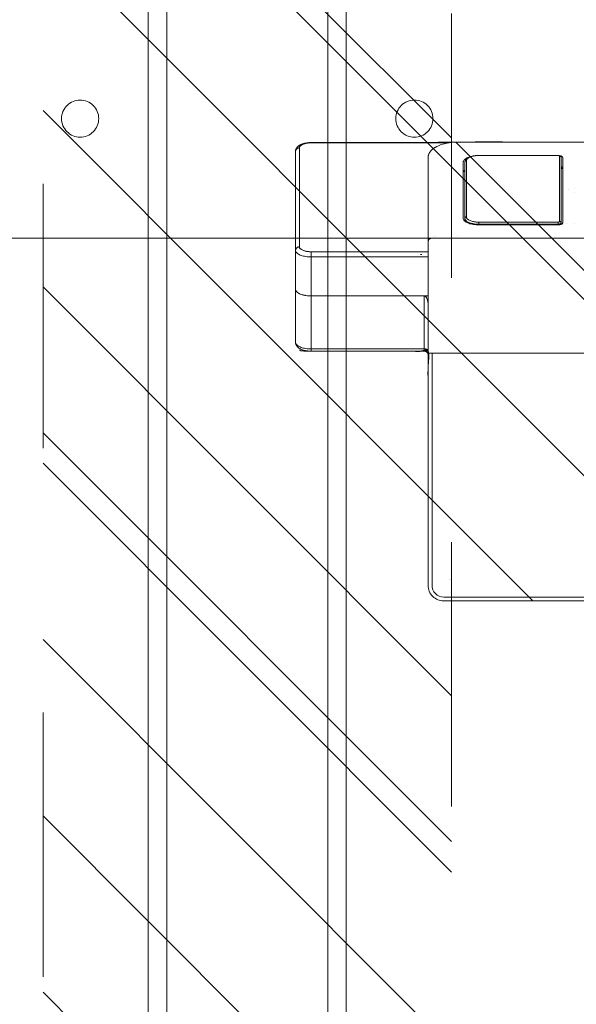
# Model space of a CAD drawing. Header units: inches. Extents: x -416 to -272, y -73 to 47.
# Tile 172 of 206: x -338.58 to -335.77, y 12.64 to 17.61. Entities that reach past the tile are written whole.
import ezdxf

# ---------------------------------------------------------------- set-up
doc = ezdxf.new("R2010")
doc.units = ezdxf.units.IN
doc.header["$LTSCALE"] = 32
doc.header["$MEASUREMENT"] = 0
doc.linetypes.add('Dash Style-1', pattern=[0.083328, 0.041656, -0.041672])
for name, color, linetype, lineweight in [('DashLine', 7, 'Continuous', 13), ('DashLineFill', 7, 'Dash Style-1', 13), ('Drawing', 7, 'Continuous', 18), ('None', 7, 'Continuous', 18), ('SolidLine', 7, 'Continuous', 15)]:
    doc.layers.add(name, color=color, linetype=linetype, lineweight=lineweight)
pattern_1 = [(45, (0, 0), (-1.61302, 1.93572), []), (45, (-1.0608, 1.0608), (-0.472346, 0.416761), [])]

# ---------------------------------------------------------------- blocks, each defined once
blk = doc.blocks.new('Group-10')
at = {"layer": 'DashLineFill', "linetype": 'Continuous', "lineweight": 13}
h = blk.add_hatch(dxfattribs=at)
h.set_pattern_fill('Steel', color=253, style=0, pattern_type=2)
h.set_pattern_definition(pattern_1)
h.paths.add_polyline_path([(2.9961, -7.5), (2.9961, -5.4378), (44.9961, -5.4378), (44.9961, -7.5)])
at = {"layer": 'DashLine', "flags": 128}
for points in [[(2.9961, -6.0626), (2.9961, -5.9689), (44.9961, -5.9689), (44.9961, -6.0626)], [(2.9961, -6.9689), (2.9961, -6.8752), (44.9961, -6.8752), (44.9961, -6.9689)]]:
    blk.add_lwpolyline(points, close=True, dxfattribs=at)
at = {"layer": 'DashLineFill', "flags": 128}
blk.add_lwpolyline([(2.9961, -7.5), (2.9961, -5.4378), (44.9961, -5.4378), (44.9961, -7.5)], close=True, dxfattribs=at)
at = {"layer": 'SolidLine', "flags": 128}
for points in [[(18.5008, -5.6252, -0.414214), (18.5945, -5.5315, -0.414214), (18.6882, -5.6252, -0.414214), (18.5945, -5.7189, -0.414214)], [(18.5008, -7.3126, -0.414214), (18.5945, -7.2189, -0.414214), (18.6882, -7.3126, -0.414214), (18.5945, -7.4063, -0.414214)]]:
    blk.add_lwpolyline(points, format="xyb", close=True, dxfattribs=at)
blk = doc.blocks.new('Group-13')
at = {"layer": 'None'}
blk.add_blockref('Group-10', (0, 0), dxfattribs=at)
blk = doc.blocks.new('Group-14')
at = {"layer": 'None'}
blk.add_blockref('Group-13', (0, 0), dxfattribs=at)
blk = doc.blocks.new('SL Leg Credenza (2D)-2')
at = {"layer": 'None'}
blk.add_blockref('Group-14', (0, 0), dxfattribs=at)
at = {"layer": 'Drawing', "color": 0, "flags": 1}
for tag in ['Tag', 'Catalog', 'Option1', 'Option2', 'Option3', 'Option4', 'Option5', 'Option6', 'Option7', 'Option8', 'Option9', 'Option10', 'Option11', 'Option12', 'Custom', 'FinishGroup', 'Discount', 'Item2', 'Item3', 'Item6', 'Item8', 'Item9', 'Item10', 'Item12', 'Item13', 'Item16', 'Item18', 'Item19', 'Item20', 'Item21', 'Item22', 'Item23', 'Item24', 'Item25', 'Item1', 'Item4', 'Item5', 'Item7', 'Item11', 'Item14', 'Item15', 'Item17']:
    blk.add_attdef(tag, (-12.8741, 13.4932), '', height=0.00709, dxfattribs=at)
blk = doc.blocks.new('Group-104')
at = {"layer": 'DashLine', "flags": 128}
blk.add_lwpolyline([(1.1142, -2.5591), (70.8937, -2.5591), (70.8937, -30), (1.1142, -30)], close=True, dxfattribs=at)
at = {"layer": 'SolidLine', "flags": 128}
blk.add_lwpolyline([(1.1142, -2.5591), (70.8937, -2.5591), (70.8937, -30), (1.1142, -30)], close=True, dxfattribs=at)
blk = doc.blocks.new('TiMotion_Handset (2D)')
at = {"layer": 'DashLineFill', "linetype": 'Continuous', "lineweight": 13}
h = blk.add_hatch(dxfattribs=at)
h.set_pattern_fill('Steel', color=253, style=0, pattern_type=2)
h.set_pattern_definition(pattern_1)
h.paths.add_polyline_path([(-0.5651, 2.4409), (-0.5637, 2.4432), (-0.5622, 2.4453), (-0.5606, 2.4473), (-0.5588, 2.4491), (-0.557, 2.4509), (-0.555, 2.4525), (-0.5529, 2.454), (-0.5507, 2.4554), (-0.5484, 2.4566), (-0.546, 2.4577), (-0.5436, 2.4586), (-0.5412, 2.4593), (-0.5387, 2.4599), (-0.5362, 2.4603), (-0.5336, 2.4605), (-0.531, 2.4606), (0.4426, 2.4606), (0.4452, 2.4605), (0.4478, 2.4603), (0.4503, 2.4599), (0.4528, 2.4593), (0.4552, 2.4586), (0.4576, 2.4577), (0.46, 2.4566), (0.4623, 2.4554), (0.4645, 2.454), (0.4666, 2.4525), (0.4686, 2.4509), (0.4704, 2.4491), (0.4722, 2.4473), (0.4738, 2.4453), (0.4753, 2.4432), (0.4767, 2.4409), (0.4779, 2.4386), (0.479, 2.4363), (0.4799, 2.4339), (0.4806, 2.4315), (0.4812, 2.429), (0.4816, 2.4264), (0.4819, 2.4239), (0.482, 2.4213), (0.482, 1.7656), (0.4825, 1.764), (0.483, 1.7623), (0.4834, 1.7606), (0.4838, 1.7589), (0.484, 1.7572), (0.4842, 1.7555), (0.4843, 1.7537), (0.4844, 1.752), (0.4844, -1.752), (0.4843, -1.7546), (0.484, -1.7572), (0.4836, -1.7597), (0.483, -1.7622), (0.4823, -1.7646), (0.4814, -1.767), (0.4803, -1.7693), (0.4791, -1.7717), (0.4777, -1.7739), (0.4762, -1.776), (0.4746, -1.778), (0.4728, -1.7798), (0.471, -1.7816), (0.469, -1.7832), (0.4669, -1.7847), (0.4647, -1.7861), (0.4624, -1.7873), (0.46, -1.7884), (0.4576, -1.7893), (0.4552, -1.79), (0.4527, -1.7906), (0.4502, -1.791), (0.4476, -1.7913), (0.445, -1.7913), (-1.7905, -1.7913), (-1.7931, -1.7913), (-1.7957, -1.791), (-1.7982, -1.7906), (-1.8007, -1.79), (-1.8032, -1.7893), (-1.8055, -1.7884), (-1.8079, -1.7873), (-1.8102, -1.7861), (-1.8124, -1.7847), (-1.8145, -1.7832), (-1.8165, -1.7816), (-1.8184, -1.7798), (-1.8201, -1.778), (-1.8217, -1.776), (-1.8232, -1.7739), (-1.8246, -1.7717), (-1.8258, -1.7693), (-1.8269, -1.767), (-1.8278, -1.7646), (-1.8286, -1.7622), (-1.8291, -1.7597), (-1.8296, -1.7572), (-1.8298, -1.7546), (-1.8299, -1.752), (-1.8299, 1.752), (-1.8298, 1.7546), (-1.8296, 1.7572), (-1.8291, 1.7597), (-1.8286, 1.7622), (-1.8278, 1.7646), (-1.8269, 1.767), (-1.8258, 1.7693), (-1.8246, 1.7717), (-1.8232, 1.7739), (-1.8217, 1.776), (-1.8201, 1.778), (-1.8184, 1.7798), (-1.8165, 1.7816), (-1.8145, 1.7832), (-1.8124, 1.7847), (-1.8102, 1.7861), (-1.8079, 1.7873), (-1.8055, 1.7884), (-1.8032, 1.7893), (-1.8007, 1.79), (-1.7982, 1.7906), (-1.7957, 1.791), (-1.7931, 1.7913), (-1.7905, 1.7913), (-0.5703, 1.7913), (-0.5703, 2.4213), (-0.5703, 2.4239), (-0.57, 2.4264), (-0.5696, 2.429), (-0.569, 2.4315), (-0.5683, 2.4339), (-0.5674, 2.4363), (-0.5663, 2.4386)])
at = {"layer": 'DashLineFill'}
blk.add_open_spline([(-0.5651, 2.4409), (-0.5598, 2.4501), (-0.5415, 2.4606), (-0.0442, 2.4606), (0.4531, 2.4606), (0.4714, 2.4501), (0.482, 2.4318), (0.482, 2.0934), (0.482, 1.7656), (0.4844, 1.7591), (0.4844, 0), (0.4844, -1.7625), (0.4738, -1.7808), (0.4555, -1.7913), (-0.6728, -1.7913), (-1.8011, -1.7913), (-1.8193, -1.7808), (-1.8299, -1.7625), (-1.8299, 0), (-1.8299, 1.7625), (-1.8193, 1.7808), (-1.8011, 1.7913), (-1.1804, 1.7913), (-0.5703, 1.7913), (-0.5703, 2.1063), (-0.5703, 2.4318), (-0.5651, 2.4409)], degree=2, knots=[0, 0, 0, 0.001659, 0.003318, 0.079878, 0.081538, 0.083197, 0.084856, 0.136418, 0.136418, 0.137506, 0.404845, 0.406455, 0.408065, 0.409674, 0.580236, 0.581846, 0.583456, 0.585066, 0.852405, 0.854014, 0.855624, 0.857234, 0.950329, 0.950329, 0.99839, 1, 1, 1], dxfattribs=at)
at = {"layer": 'Drawing'}
for p, q in [((0.4373, 2.4606), (-0.0618, 2.4606)), ((0.4552, 2.4409), (-0.044, 2.4409)), ((0.4389, 2.4606), (0.4373, 2.4606)), ((0.4373, 2.4606), (0.4388, 2.4606)), ((0.4388, 2.4606), (0.4403, 2.4604)), ((0.4417, 2.4603), (0.4388, 2.4606)), ((0.4404, 2.4603), (0.4389, 2.4606)), ((0.4403, 2.4604), (0.4417, 2.46)), ((0.4419, 2.46), (0.4404, 2.4603)), ((0.4431, 2.4601), (0.4417, 2.4603)), ((0.4417, 2.46), (0.4431, 2.4596)), ((0.4434, 2.4594), (0.4419, 2.46)), ((0.4446, 2.4597), (0.4431, 2.4601)), ((0.4431, 2.4596), (0.4445, 2.459)), ((0.4449, 2.4588), (0.4434, 2.4594)), ((0.4445, 2.459), (0.4458, 2.4583)), ((0.4474, 2.4588), (0.4446, 2.4597)), ((0.4462, 2.458), (0.4449, 2.4588)), ((0.4462, 2.458), (0.4458, 2.4583)), ((0.4475, 2.4571), (0.4462, 2.458)), ((0.4471, 2.4574), (0.4466, 2.4577)), ((0.4475, 2.4571), (0.4471, 2.4574)), ((0.4488, 2.4584), (0.4474, 2.4588)), ((0.4488, 2.456), (0.4475, 2.4571)), ((0.4483, 2.4565), (0.4479, 2.4568)), ((0.4488, 2.456), (0.4483, 2.4565)), ((0.4501, 2.4578), (0.4488, 2.4584)), ((0.4499, 2.4549), (0.4488, 2.456)), ((0.4494, 2.4554), (0.4491, 2.4557)), ((0.4494, 2.4554), (0.4499, 2.4549)), ((0.451, 2.4536), (0.4499, 2.4549)), ((0.4529, 2.4563), (0.4501, 2.4578)), ((0.4502, 2.4546), (0.4504, 2.4543)), ((0.4504, 2.4543), (0.4514, 2.453)), ((0.4519, 2.4522), (0.451, 2.4536)), ((0.4514, 2.453), (0.4522, 2.4517)), ((0.4528, 2.4508), (0.4519, 2.4522)), ((0.4522, 2.4517), (0.453, 2.4503)), ((0.4535, 2.4493), (0.4528, 2.4508)), ((0.4529, 2.4563), (0.4542, 2.4557)), ((0.453, 2.4503), (0.4537, 2.4489)), ((0.4541, 2.4477), (0.4535, 2.4493)), ((0.4537, 2.4489), (0.4542, 2.4473)), ((0.4545, 2.446), (0.4541, 2.4477)), ((0.4553, 2.4549), (0.4542, 2.4557)), ((0.4542, 2.4473), (0.4546, 2.4458)), ((0.4549, 2.4444), (0.4545, 2.446)), ((0.4546, 2.4458), (0.4549, 2.4442)), ((0.4551, 2.4427), (0.4549, 2.4444)), ((0.4549, 2.4442), (0.4551, 2.4426)), ((0.4552, 2.4409), (0.4551, 2.4427)), ((0.4551, 2.4426), (0.4552, 2.4409)), ((0.4602, 2.4399), (0.4552, 2.4409)), ((0.4552, 2.4409), (0.4573, 2.4407)), ((0.458, 2.4529), (0.4553, 2.4549)), ((0.4573, 2.4407), (0.4595, 2.44)), ((0.4591, 2.452), (0.458, 2.4529)), ((0.4616, 2.4495), (0.4591, 2.452)), ((0.4595, 2.44), (0.4616, 2.4389)), ((0.4648, 2.4366), (0.4602, 2.4399)), ((0.4625, 2.4485), (0.4616, 2.4495)), ((0.4616, 2.4389), (0.4637, 2.4374)), ((0.4649, 2.4456), (0.4625, 2.4485)), ((0.4637, 2.4374), (0.4657, 2.4354)), ((0.469, 2.4312), (0.4648, 2.4366)), ((0.4657, 2.4446), (0.4649, 2.4456)), ((0.468, 2.4412), (0.4657, 2.4446)), ((0.4657, 2.4354), (0.4676, 2.433)), ((0.4676, 2.433), (0.4695, 2.4303)), ((0.4686, 2.4402), (0.468, 2.4412)), ((0.4707, 2.4364), (0.4686, 2.4402)), ((0.4712, 2.4354), (0.4707, 2.4364)), ((0.4731, 2.4313), (0.4712, 2.4354)), ((0.4728, 2.4236), (0.469, 2.4312)), ((0.4695, 2.4303), (0.4712, 2.4271)), ((0.4712, 2.4271), (0.4728, 2.4236)), ((0.476, 2.4145), (0.4728, 2.4236)), ((0.4728, 2.4236), (0.4743, 2.4198)), ((0.4731, 2.4313), (0.4749, 2.4268)), ((0.4743, 2.4198), (0.4756, 2.4158)), ((0.4752, 2.4259), (0.4749, 2.4268)), ((0.4752, 2.4259), (0.4767, 2.4211)), ((0.4756, 2.4158), (0.4768, 2.4114)), ((0.4783, 2.4045), (0.476, 2.4145)), ((0.478, 2.4161), (0.4767, 2.4211)), ((0.4768, 2.4114), (0.4778, 2.4068)), ((0.4778, 2.4068), (0.4786, 2.4021)), ((0.4792, 2.4108), (0.478, 2.4161)), ((0.4797, 2.3936), (0.4783, 2.4045)), ((0.4786, 2.4021), (0.4793, 2.3972)), ((0.4802, 2.4053), (0.4792, 2.4108)), ((0.4793, 2.3972), (0.4797, 2.3921)), ((0.4801, 2.3819), (0.4797, 2.3936)), ((0.4797, 2.3921), (0.48, 2.387)), ((0.48, 2.387), (0.4801, 2.3819)), ((0.4802, 2.4048), (0.4802, 2.4053)), ((0.481, 2.3992), (0.4802, 2.4048)), ((0.4815, 2.3935), (0.481, 2.3992)), ((0.4815, 2.3935), (0.4818, 2.3877)), ((0.482, 2.3819), (0.4818, 2.3877)), ((0.4801, 2.3819), (0.4801, 1.6869)), ((0.482, 2.3819), (0.4801, 2.3819)), ((0.482, 2.3819), (0.482, 1.6741)), ((0.4064, 1.7913), (-0.5808, 1.7913)), ((0.0056, 1.752), (0.0055, 1.752)), ((0.0059, 1.7623), (0.0059, 1.7623)), ((0.0137, 1.6411), (0.0137, 1.6411)), ((0.4003, 1.6733), (0.4003, 1.6733)), ((0.4801, 1.6732), (0.4801, 1.6732)), ((0.482, 1.6716), (0.482, 1.6714)), ((0.0806, 1.5897), (0.0787, 1.5855)), ((0.0827, 1.5935), (0.0806, 1.5897)), ((0.0849, 1.5968), (0.0827, 1.5935)), ((0.0849, 1.5968), (0.0872, 1.5997)), ((0.0998, 1.6063), (0.0854, 1.6063)), ((0.0872, 1.5997), (0.0896, 1.602)), ((0.0896, 1.602), (0.0921, 1.6039)), ((0.0917, 1.587), (0.0937, 1.59)), ((0.0946, 1.6052), (0.0921, 1.6039)), ((0.0968, 1.5938), (0.0923, 1.588)), ((0.0937, 1.59), (0.0957, 1.5925)), ((0.0972, 1.606), (0.0946, 1.6052)), ((0.0957, 1.5925), (0.0979, 1.5946)), ((0.1017, 1.5973), (0.0968, 1.5938)), ((0.0998, 1.6063), (0.0972, 1.606)), ((0.0979, 1.5946), (0.1001, 1.5963)), ((0.0998, 1.6063), (0.1005, 1.6063)), ((0.3827, 1.6063), (0.0998, 1.6063)), ((0.1004, 1.6063), (0.0998, 1.6063)), ((0.1001, 1.5963), (0.1023, 1.5975)), ((0.101, 1.6062), (0.1004, 1.6063)), ((0.1005, 1.6063), (0.1011, 1.6062)), ((0.1016, 1.6061), (0.101, 1.6062)), ((0.1011, 1.6062), (0.1017, 1.606)), ((0.1021, 1.6059), (0.1016, 1.6061)), ((0.1017, 1.606), (0.1023, 1.6058)), ((0.107, 1.5984), (0.1017, 1.5973)), ((0.1027, 1.6056), (0.1021, 1.6059)), ((0.1023, 1.6058), (0.1028, 1.6056)), ((0.1023, 1.5975), (0.1046, 1.5982)), ((0.1032, 1.6054), (0.1027, 1.6056)), ((0.1028, 1.6056), (0.1034, 1.6052)), ((0.1037, 1.605), (0.1032, 1.6054)), ((0.1034, 1.6052), (0.1039, 1.6049)), ((0.1042, 1.6046), (0.1037, 1.605)), ((0.1039, 1.6049), (0.1044, 1.6045)), ((0.1047, 1.6042), (0.1042, 1.6046)), ((0.1044, 1.6045), (0.1049, 1.604)), ((0.1046, 1.5982), (0.107, 1.5984)), ((0.1051, 1.6038), (0.1047, 1.6042)), ((0.1049, 1.604), (0.1053, 1.6035)), ((0.1055, 1.6033), (0.1051, 1.6038)), ((0.1053, 1.6035), (0.1057, 1.6029)), ((0.1058, 1.6027), (0.1055, 1.6033)), ((0.1057, 1.6029), (0.106, 1.6024)), ((0.1061, 1.6022), (0.1058, 1.6027)), ((0.106, 1.6024), (0.1063, 1.6018)), ((0.1064, 1.6016), (0.1061, 1.6022)), ((0.1063, 1.6018), (0.1065, 1.6011)), ((0.1066, 1.601), (0.1064, 1.6016)), ((0.1065, 1.6011), (0.1067, 1.6005)), ((0.1067, 1.6004), (0.1066, 1.601)), ((0.1067, 1.6005), (0.1069, 1.5998)), ((0.1069, 1.5997), (0.1067, 1.6004)), ((0.1069, 1.5998), (0.1069, 1.5991)), ((0.1069, 1.5991), (0.1069, 1.5997)), ((0.1069, 1.5991), (0.107, 1.5984)), ((0.107, 1.5984), (0.1069, 1.5991)), ((0.3898, 1.5984), (0.107, 1.5984)), ((0.3113, 1.6069), (0.3113, 1.6069)), ((0.3113, 1.6069), (0.3113, 1.6069)), ((0.3377, 1.6115), (0.3377, 1.6114)), ((0.3377, 1.6115), (0.3394, 1.6081)), ((0.3384, 1.6101), (0.3402, 1.6063)), ((0.3394, 1.6081), (0.3401, 1.6063)), ((0.3827, 1.6063), (0.3833, 1.6063)), ((0.3833, 1.6063), (0.3827, 1.6063)), ((0.3833, 1.6063), (0.3839, 1.6062)), ((0.3859, 1.606), (0.3833, 1.6063)), ((0.3839, 1.6062), (0.3833, 1.6063)), ((0.3839, 1.6062), (0.3844, 1.6061)), ((0.3845, 1.606), (0.3839, 1.6062)), ((0.3844, 1.6061), (0.385, 1.6059)), ((0.3851, 1.6058), (0.3845, 1.606)), ((0.385, 1.6059), (0.3856, 1.6056)), ((0.3857, 1.6056), (0.3851, 1.6058)), ((0.3856, 1.6056), (0.3861, 1.6054)), ((0.3863, 1.6052), (0.3857, 1.6056)), ((0.3865, 1.6059), (0.3859, 1.606)), ((0.3861, 1.6054), (0.3866, 1.605)), ((0.3868, 1.6049), (0.3863, 1.6052)), ((0.387, 1.6058), (0.3865, 1.6059)), ((0.3866, 1.605), (0.3871, 1.6046)), ((0.3873, 1.6045), (0.3868, 1.6049)), ((0.3896, 1.605), (0.387, 1.6058)), ((0.3871, 1.6046), (0.3875, 1.6042)), ((0.3877, 1.604), (0.3873, 1.6045)), ((0.3875, 1.6042), (0.3879, 1.6038)), ((0.3882, 1.6035), (0.3877, 1.604)), ((0.3879, 1.6038), (0.3883, 1.6033)), ((0.3885, 1.6029), (0.3882, 1.6035)), ((0.3883, 1.6033), (0.3887, 1.6027)), ((0.3889, 1.6024), (0.3885, 1.6029)), ((0.3887, 1.6027), (0.389, 1.6022)), ((0.3892, 1.6018), (0.3889, 1.6024)), ((0.389, 1.6022), (0.3892, 1.6016)), ((0.3894, 1.6011), (0.3892, 1.6018)), ((0.3892, 1.6016), (0.3894, 1.601)), ((0.3896, 1.6005), (0.3894, 1.6011)), ((0.3894, 1.601), (0.3896, 1.6004)), ((0.3902, 1.6048), (0.3896, 1.605)), ((0.3897, 1.5998), (0.3896, 1.6005)), ((0.3896, 1.6004), (0.3897, 1.5997)), ((0.3898, 1.5991), (0.3897, 1.5998)), ((0.3897, 1.5997), (0.3898, 1.5991)), ((0.3898, 1.5991), (0.3898, 1.5984)), ((0.3898, 1.5984), (0.3898, 1.5991)), ((0.3952, 1.5973), (0.3898, 1.5984)), ((0.3898, 1.5984), (0.3921, 1.5982)), ((0.3907, 1.6046), (0.3902, 1.6048)), ((0.3932, 1.6032), (0.3907, 1.6046)), ((0.3921, 1.5982), (0.3944, 1.5975)), ((0.3937, 1.603), (0.3932, 1.6032)), ((0.3942, 1.6026), (0.3937, 1.603)), ((0.3966, 1.6008), (0.3942, 1.6026)), ((0.3944, 1.5975), (0.3967, 1.5963)), ((0.4001, 1.5938), (0.3952, 1.5973)), ((0.3971, 1.6005), (0.3966, 1.6008)), ((0.3967, 1.5963), (0.3989, 1.5946)), ((0.3994, 1.5982), (0.3971, 1.6005)), ((0.3989, 1.5946), (0.4011, 1.5925)), ((0.3993, 1.5944), (0.3993, 1.5944)), ((0.3998, 1.5978), (0.3994, 1.5982)), ((0.4021, 1.595), (0.3998, 1.5978)), ((0.4046, 1.588), (0.4001, 1.5938)), ((0.4011, 1.5925), (0.4031, 1.59)), ((0.4024, 1.5946), (0.4021, 1.595)), ((0.4024, 1.5946), (0.4045, 1.5914)), ((0.4031, 1.59), (0.4051, 1.587)), ((0.4048, 1.591), (0.4045, 1.5914)), ((0.4067, 1.5874), (0.4048, 1.591)), ((0.4801, 1.6303), (0.4801, 1.6303)), ((0.07, 1.5416), (0.0699, 1.5354)), ((0.07, 1.5416), (0.0703, 1.5477)), ((0.0709, 1.5538), (0.0703, 1.5477)), ((0.0709, 1.5538), (0.0717, 1.5597)), ((0.0727, 1.5654), (0.0717, 1.5597)), ((0.0727, 1.5654), (0.0739, 1.5709)), ((0.0739, 1.5709), (0.0753, 1.5761)), ((0.0753, 1.5761), (0.0769, 1.581)), ((0.0787, 1.5855), (0.0769, 1.581)), ((0.0808, 1.5481), (0.0803, 1.5354)), ((0.0803, 1.5354), (0.0804, 1.5409)), ((0.0804, 1.5409), (0.0808, 1.5464)), ((0.0808, 1.5748), (0.0808, 1.5748)), ((0.0823, 1.5597), (0.0808, 1.5481)), ((0.0808, 1.5464), (0.0813, 1.5517)), ((0.0813, 1.5517), (0.082, 1.557)), ((0.0815, 1.563), (0.0814, 1.563)), ((0.0819, 1.563), (0.0819, 1.563)), ((0.082, 1.557), (0.0828, 1.5621)), ((0.0847, 1.5703), (0.0823, 1.5597)), ((0.0828, 1.5621), (0.0839, 1.5669)), ((0.0839, 1.5669), (0.0852, 1.5716)), ((0.0881, 1.58), (0.0847, 1.5703)), ((0.0852, 1.5716), (0.0866, 1.5759)), ((0.0863, 1.5748), (0.0862, 1.5748)), ((0.0866, 1.5759), (0.0881, 1.58)), ((0.0923, 1.588), (0.0881, 1.58)), ((0.0881, 1.58), (0.0899, 1.5837)), ((0.0899, 1.5837), (0.0917, 1.587)), ((0.4086, 1.58), (0.4046, 1.588)), ((0.4051, 1.587), (0.4069, 1.5837)), ((0.4069, 1.587), (0.4067, 1.5874)), ((0.4088, 1.583), (0.4069, 1.587)), ((0.4069, 1.5837), (0.4086, 1.58)), ((0.4121, 1.5702), (0.4086, 1.58)), ((0.4086, 1.58), (0.4102, 1.5759)), ((0.4104, 1.5787), (0.4088, 1.583)), ((0.4102, 1.5759), (0.4116, 1.5716)), ((0.4106, 1.5783), (0.4104, 1.5787)), ((0.4121, 1.5737), (0.4106, 1.5783)), ((0.4116, 1.5716), (0.4129, 1.5669)), ((0.4121, 1.5737), (0.4134, 1.5688)), ((0.4145, 1.5595), (0.4121, 1.5702)), ((0.4129, 1.5669), (0.4139, 1.5621)), ((0.4145, 1.5636), (0.4134, 1.5688)), ((0.4139, 1.5621), (0.4148, 1.557)), ((0.4155, 1.5583), (0.4145, 1.5636)), ((0.416, 1.5479), (0.4145, 1.5595)), ((0.4148, 1.557), (0.4155, 1.5517)), ((0.4155, 1.5581), (0.4155, 1.5583)), ((0.4162, 1.5526), (0.4155, 1.5581)), ((0.4155, 1.5517), (0.416, 1.5464)), ((0.4164, 1.5354), (0.416, 1.5479)), ((0.416, 1.5464), (0.4163, 1.5409)), ((0.4168, 1.5469), (0.4162, 1.5526)), ((0.4163, 1.5409), (0.4164, 1.5354)), ((0.4171, 1.5412), (0.4168, 1.5469)), ((0.4172, 1.5354), (0.4171, 1.5412)), ((0.0699, 1.5354), (0.0666, 1.5354)), ((0.0699, 1.5354), (0.0699, 1.1358)), ((0.0803, 1.5354), (0.0699, 1.5354)), ((0.0803, 1.5354), (0.0803, 1.1358)), ((0.4164, 1.5354), (0.4164, 1.1358)), ((0.4172, 1.5354), (0.4164, 1.5354)), ((0.4172, 1.1358), (0.4172, 1.5354)), ((0.0783, 1.1516), (0.0783, 1.1516)), ((0.0788, 1.1516), (0.0788, 1.1516)), ((0.0793, 1.1516), (0.0792, 1.1516)), ((0.0797, 1.1516), (0.0797, 1.1516)), ((0.08, 1.1516), (0.08, 1.1516)), ((0.0699, 1.1358), (0.0665, 1.1358)), ((0.0765, 1.1201), (0.0691, 1.1201)), ((0.0699, 1.1345), (0.0699, 1.1358)), ((0.0803, 1.1358), (0.0699, 1.1358)), ((0.07, 1.1331), (0.0699, 1.1345)), ((0.0701, 1.1318), (0.07, 1.1331)), ((0.0703, 1.1304), (0.0701, 1.1318)), ((0.0705, 1.1292), (0.0703, 1.1304)), ((0.0708, 1.128), (0.0705, 1.1292)), ((0.0711, 1.1268), (0.0708, 1.128)), ((0.0714, 1.1257), (0.0711, 1.1268)), ((0.0718, 1.1247), (0.0714, 1.1257)), ((0.0723, 1.1238), (0.0718, 1.1247)), ((0.0727, 1.1229), (0.0723, 1.1238)), ((0.0732, 1.1222), (0.0727, 1.1229)), ((0.0737, 1.1216), (0.0732, 1.1222)), ((0.0743, 1.121), (0.0737, 1.1216)), ((0.0748, 1.1206), (0.0743, 1.121)), ((0.0754, 1.1203), (0.0748, 1.1206)), ((0.076, 1.1201), (0.0754, 1.1203)), ((0.0754, 1.0925), (0.0754, 1.0925)), ((0.0765, 1.1201), (0.076, 1.1201)), ((0.0778, 1.1202), (0.0765, 1.1201)), ((0.406, 1.1201), (0.0765, 1.1201)), ((0.0784, 1.1203), (0.0778, 1.1202)), ((0.079, 1.1206), (0.0784, 1.1203)), ((0.0796, 1.1208), (0.079, 1.1206)), ((0.0801, 1.1211), (0.0796, 1.1208)), ((0.0806, 1.1215), (0.0801, 1.1211)), ((0.0803, 1.1358), (0.0804, 1.1341)), ((0.0804, 1.1341), (0.0806, 1.1325)), ((0.0806, 1.1325), (0.0809, 1.1312)), ((0.0811, 1.1219), (0.0806, 1.1215)), ((0.0809, 1.1312), (0.0813, 1.1301)), ((0.0816, 1.1224), (0.0811, 1.1219)), ((0.0813, 1.1301), (0.0817, 1.1293)), ((0.082, 1.1229), (0.0816, 1.1224)), ((0.0817, 1.1293), (0.0823, 1.1286)), ((0.0824, 1.1234), (0.082, 1.1229)), ((0.0823, 1.1286), (0.0829, 1.1282)), ((0.0827, 1.124), (0.0824, 1.1234)), ((0.083, 1.1246), (0.0827, 1.124)), ((0.0829, 1.1282), (0.0837, 1.128)), ((0.0832, 1.1253), (0.083, 1.1246)), ((0.0834, 1.1259), (0.0832, 1.1253)), ((0.0836, 1.1266), (0.0834, 1.1259)), ((0.0837, 1.128), (0.0836, 1.1266)), ((0.4131, 1.128), (0.0837, 1.128)), ((0.3505, 1.1142), (0.3499, 1.1122)), ((0.3501, 1.1124), (0.3508, 1.1154)), ((0.3512, 1.1175), (0.3505, 1.1142)), ((0.3508, 1.1154), (0.3514, 1.1184)), ((0.3517, 1.1201), (0.3512, 1.1175)), ((0.3517, 1.1201), (0.3514, 1.1184)), ((0.406, 1.1201), (0.4072, 1.1202)), ((0.4072, 1.1202), (0.4078, 1.1203)), ((0.4078, 1.1203), (0.4084, 1.1206)), ((0.4084, 1.1206), (0.409, 1.1208)), ((0.409, 1.1208), (0.4095, 1.1211)), ((0.4095, 1.1211), (0.4101, 1.1215)), ((0.4101, 1.1215), (0.4106, 1.1219)), ((0.4106, 1.1219), (0.411, 1.1224)), ((0.411, 1.1224), (0.4114, 1.1229)), ((0.4114, 1.1229), (0.4118, 1.1234)), ((0.4118, 1.1234), (0.4122, 1.124)), ((0.4122, 1.124), (0.4124, 1.1246)), ((0.4124, 1.1246), (0.4127, 1.1253)), ((0.4127, 1.1253), (0.4129, 1.1259)), ((0.4129, 1.1259), (0.413, 1.1266)), ((0.413, 1.1266), (0.4131, 1.128)), ((0.4131, 1.128), (0.4139, 1.1282)), ((0.4139, 1.1282), (0.4145, 1.1286)), ((0.4145, 1.1286), (0.4151, 1.1293)), ((0.4151, 1.1293), (0.4155, 1.1301)), ((0.4155, 1.1301), (0.4159, 1.1312)), ((0.4159, 1.1312), (0.4162, 1.1325)), ((0.4162, 1.1325), (0.4164, 1.1341)), ((0.4164, 1.1341), (0.4164, 1.1358)), ((0.4172, 1.1358), (0.4164, 1.1358)), ((0.0753, 1.0531), (0.0753, 1.0531)), ((0.2317, 1.0531), (0.2316, 1.0531)), ((0.2461, 1.0823), (0.2461, 1.0822)), ((0.2462, 1.0821), (0.2462, 1.082)), ((0.2509, 1.0531), (0.2509, 1.0531))]:
    blk.add_line(p, q, dxfattribs=at)
at = {"layer": 'Drawing', "color": 7, "linetype": 'Continuous'}
for p, q in [((-0.0162, 1.7913), (-0.0178, 1.7913)), ((-0.0162, 1.7913), (-0.0146, 1.791)), ((-0.0146, 1.791), (-0.0131, 1.7906)), ((-0.0117, 1.7901), (-0.0131, 1.7906)), ((-0.0117, 1.7901), (-0.0102, 1.7895)), ((-0.0089, 1.7887), (-0.0102, 1.7895)), ((-0.0076, 1.7878), (-0.0089, 1.7887)), ((-0.0076, 1.7878), (-0.0064, 1.7867)), ((0.4066, 1.7913), (0.4064, 1.7913)), ((0.4071, 1.7913), (0.4066, 1.7913)), ((0.4086, 1.7912), (0.4071, 1.7913)), ((0.4144, 1.7906), (0.4086, 1.7912)), ((0.4159, 1.7903), (0.4144, 1.7906)), ((0.4174, 1.7899), (0.4159, 1.7903)), ((0.4231, 1.7881), (0.4174, 1.7899)), ((0.4245, 1.7876), (0.4231, 1.7881)), ((0.4259, 1.7869), (0.4245, 1.7876)), ((-0.0052, 1.7856), (-0.0064, 1.7867)), ((-0.0042, 1.7843), (-0.0052, 1.7856)), ((-0.0042, 1.7843), (-0.0032, 1.783)), ((-0.0024, 1.7815), (-0.0032, 1.783)), ((-0.0017, 1.78), (-0.0024, 1.7815)), ((-0.0011, 1.7785), (-0.0017, 1.78)), ((-0.0011, 1.7785), (-0.0006, 1.7768)), ((-0.0003, 1.7752), (-0.0006, 1.7768)), ((-0.0001, 1.7735), (-0.0003, 1.7752)), ((-0.0001, 1.7735), (0, 1.7717)), ((0, -1.7717), (0, 1.7717)), ((0.4314, 1.7839), (0.4259, 1.7869)), ((0.4327, 1.7832), (0.4314, 1.7839)), ((0.4339, 1.7823), (0.4327, 1.7832)), ((0.4392, 1.7782), (0.4339, 1.7823)), ((0.4403, 1.7773), (0.4392, 1.7782)), ((0.4454, 1.7722), (0.4403, 1.7773)), ((0.4464, 1.7711), (0.4454, 1.7722)), ((0.4513, 1.765), (0.4464, 1.7711)), ((0.452, 1.764), (0.4513, 1.765)), ((0.4567, 1.757), (0.452, 1.764)), ((0.4573, 1.7559), (0.4567, 1.757)), ((0.4616, 1.748), (0.4573, 1.7559)), ((0.4656, 1.7393), (0.4616, 1.748)), ((0.466, 1.7383), (0.4656, 1.7393)), ((0.4696, 1.7289), (0.466, 1.7383)), ((0.4729, 1.7188), (0.4696, 1.7289)), ((0.4758, 1.708), (0.4729, 1.7188)), ((0.4783, 1.6967), (0.4758, 1.708)), ((0.4785, 1.6961), (0.4783, 1.6967)), ((0.4805, 1.6845), (0.4785, 1.6961)), ((0.4822, 1.6724), (0.4805, 1.6845)), ((0.4834, 1.6601), (0.4822, 1.6724)), ((0.4841, 1.6476), (0.4834, 1.6601)), ((0.4844, 1.635), (0.4841, 1.6476)), ((0.0744, 1.5861), (0.0763, 1.5911)), ((0.0763, 1.5911), (0.0784, 1.5957)), ((0.0784, 1.5957), (0.0807, 1.5999)), ((0.0807, 1.5999), (0.0831, 1.6035)), ((0.0831, 1.6035), (0.0857, 1.6067)), ((0.0857, 1.6067), (0.0883, 1.6093)), ((0.0883, 1.6093), (0.0911, 1.6114)), ((0.0911, 1.6114), (0.0939, 1.6129)), ((0.0939, 1.6129), (0.0967, 1.6138)), ((0.0967, 1.6138), (0.0998, 1.6142)), ((0.3827, 1.6142), (0.0998, 1.6142)), ((0.3292, 1.6142), (0.3294, 1.6142)), ((0.3294, 1.6142), (0.3323, 1.6138)), ((0.3323, 1.6138), (0.3351, 1.6129)), ((0.3351, 1.6129), (0.3379, 1.6114)), ((0.3377, 1.6115), (0.3393, 1.6082)), ((0.3379, 1.6114), (0.3407, 1.6093)), ((0.3393, 1.6082), (0.3401, 1.6063)), ((0.3407, 1.6093), (0.3433, 1.6067)), ((0.3433, 1.6067), (0.3436, 1.6063)), ((0.3827, 1.6142), (0.3858, 1.6138)), ((0.3858, 1.6138), (0.3887, 1.6129)), ((0.3887, 1.6129), (0.3915, 1.6114)), ((0.3915, 1.6114), (0.3942, 1.6093)), ((0.3942, 1.6093), (0.3969, 1.6067)), ((0.3969, 1.6067), (0.3994, 1.6035)), ((0.3994, 1.6035), (0.4018, 1.5999)), ((0.4018, 1.5999), (0.4041, 1.5957)), ((0.4041, 1.5957), (0.4062, 1.5911)), ((0.4062, 1.5911), (0.4082, 1.5861)), ((0.4844, 1.6339), (0.4844, 1.635)), ((0.4844, -1.7189), (0.4844, 1.6339)), ((0.0666, 1.5354), (0.0667, 1.5428)), ((0.0667, 1.5428), (0.0671, 1.5496)), ((0.0671, 1.5496), (0.0677, 1.5562)), ((0.0677, 1.5562), (0.0686, 1.5627)), ((0.0686, 1.5627), (0.0697, 1.569)), ((0.0697, 1.569), (0.0711, 1.575)), ((0.0711, 1.575), (0.0726, 1.5807)), ((0.0726, 1.5807), (0.0744, 1.5861)), ((0.4082, 1.5861), (0.4099, 1.5807)), ((0.4099, 1.5807), (0.4105, 1.5785)), ((0.0666, 1.1358), (0.0666, 1.5354)), ((0.0666, 1.1336), (0.0666, 1.1358)), ((0.0667, 1.1316), (0.0666, 1.1336)), ((0.0669, 1.1296), (0.0667, 1.1316)), ((0.0672, 1.1277), (0.0669, 1.1296)), ((0.0675, 1.1258), (0.0672, 1.1277)), ((0.0679, 1.124), (0.0675, 1.1258)), ((0.0684, 1.1222), (0.0679, 1.124)), ((0.0689, 1.1206), (0.0684, 1.1222)), ((0.0695, 1.1191), (0.0689, 1.1206)), ((0.0701, 1.1177), (0.0695, 1.1191)), ((0.0708, 1.1165), (0.0701, 1.1177)), ((0.0715, 1.1154), (0.0708, 1.1165)), ((0.0723, 1.1145), (0.0715, 1.1154)), ((0.0731, 1.1137), (0.0723, 1.1145)), ((0.0739, 1.113), (0.0731, 1.1137)), ((0.0747, 1.1126), (0.0739, 1.113)), ((0.0756, 1.1123), (0.0747, 1.1126)), ((0.0765, 1.1122), (0.0756, 1.1123)), ((0.406, 1.1122), (0.0765, 1.1122)), ((0.3501, 1.1124), (0.35, 1.1122)), ((0.3534, 1.1123), (0.3525, 1.1122)), ((0.3525, 1.1122), (0.3525, 1.1122)), ((0.3543, 1.1126), (0.3534, 1.1123)), ((0.3551, 1.113), (0.3543, 1.1126)), ((0.3559, 1.1137), (0.3551, 1.113)), ((0.3567, 1.1145), (0.3559, 1.1137)), ((0.3575, 1.1154), (0.3567, 1.1145)), ((0.3575, 1.1154), (0.3567, 1.1145)), ((0.3575, 1.1154), (0.3582, 1.1165)), ((0.3582, 1.1165), (0.3589, 1.1177)), ((0.3595, 1.1191), (0.3589, 1.1177)), ((0.3599, 1.1201), (0.3595, 1.1191)), ((0.4069, 1.1123), (0.406, 1.1122)), ((0.4078, 1.1126), (0.4069, 1.1123)), ((0.4086, 1.113), (0.4078, 1.1126)), ((0.4094, 1.1137), (0.4086, 1.113)), ((0.4094, 1.1137), (0.4102, 1.1145)), ((0.4102, 1.1145), (0.411, 1.1154)), ((0.4117, 1.1165), (0.411, 1.1154)), ((0.4124, 1.1177), (0.4117, 1.1165)), ((0.4124, 1.1177), (0.413, 1.1191)), ((0.413, 1.1191), (0.4136, 1.1206)), ((0.4141, 1.1222), (0.4136, 1.1206)), ((0.4146, 1.124), (0.4141, 1.1222)), ((0.4146, 1.124), (0.415, 1.1258)), ((0.4153, 1.1277), (0.415, 1.1258)), ((0.4156, 1.1296), (0.4153, 1.1277)), ((0.4157, 1.1307), (0.4156, 1.1296))]:
    blk.add_line(p, q, dxfattribs=at)
at = {"layer": 'SolidLine', "color": 253}
for p, q in [((-0.5613, 2.4316), (-0.5594, 2.4358)), ((-0.5594, 2.4358), (-0.5574, 2.4395)), ((-0.5574, 2.4395), (-0.5567, 2.4406)), ((-0.5567, 2.4406), (-0.5545, 2.444)), ((-0.5545, 2.444), (-0.5537, 2.4451)), ((-0.5537, 2.4451), (-0.5513, 2.448)), ((-0.5513, 2.448), (-0.5504, 2.4491)), ((-0.5492, 2.4376), (-0.5512, 2.4325)), ((-0.5504, 2.4491), (-0.5479, 2.4516)), ((-0.5492, 2.4376), (-0.5471, 2.4422)), ((-0.5479, 2.4516), (-0.5468, 2.4525)), ((-0.5471, 2.4422), (-0.5448, 2.4464)), ((-0.5442, 2.4545), (-0.5468, 2.4525)), ((-0.5448, 2.4464), (-0.5423, 2.4501)), ((-0.5442, 2.4545), (-0.5429, 2.4554)), ((-0.5429, 2.4554), (-0.5417, 2.4562)), ((-0.5423, 2.4501), (-0.5398, 2.4533)), ((-0.5389, 2.4576), (-0.5417, 2.4562)), ((-0.5398, 2.4533), (-0.5371, 2.4559)), ((-0.5389, 2.4576), (-0.5375, 2.4583)), ((-0.5375, 2.4583), (-0.536, 2.4588)), ((-0.5371, 2.4559), (-0.5343, 2.4579)), ((-0.536, 2.4588), (-0.5332, 2.4597)), ((-0.5343, 2.4579), (-0.5315, 2.4594)), ((-0.5332, 2.4597), (-0.5317, 2.46)), ((-0.5317, 2.46), (-0.5302, 2.4603)), ((-0.5315, 2.4594), (-0.5286, 2.4603)), ((-0.5302, 2.4603), (-0.5273, 2.4606)), ((-0.5273, 2.4606), (-0.5288, 2.4603)), ((-0.5286, 2.4603), (-0.5257, 2.4606)), ((-0.5257, 2.4606), (-0.5273, 2.4606)), ((-0.0618, 2.4606), (-0.5257, 2.4606)), ((-0.282, 2.4376), (-0.2839, 2.4325)), ((-0.282, 2.4376), (-0.2798, 2.4422)), ((-0.2798, 2.4422), (-0.2775, 2.4464)), ((-0.2786, 2.4446), (-0.2791, 2.4435)), ((-0.2779, 2.4457), (-0.2786, 2.4446)), ((-0.2751, 2.4501), (-0.2775, 2.4464)), ((-0.2769, 2.4477), (-0.2775, 2.4464)), ((-0.2756, 2.4493), (-0.2769, 2.4477)), ((-0.275, 2.4504), (-0.2766, 2.4477)), ((-0.2725, 2.4533), (-0.2751, 2.4501)), ((-0.2712, 2.4549), (-0.275, 2.4504)), ((-0.2713, 2.4549), (-0.2728, 2.4528)), ((-0.2725, 2.4533), (-0.2698, 2.4559)), ((-0.2698, 2.4559), (-0.2713, 2.4549)), ((-0.2701, 2.4556), (-0.2712, 2.4549)), ((-0.2671, 2.4579), (-0.2698, 2.4559)), ((-0.2671, 2.4579), (-0.2642, 2.4594)), ((-0.2651, 2.4592), (-0.2664, 2.4583)), ((-0.2651, 2.4592), (-0.2661, 2.4585)), ((-0.2644, 2.4593), (-0.2651, 2.4592)), ((-0.2644, 2.4593), (-0.2651, 2.4592)), ((-0.2642, 2.4594), (-0.2613, 2.4603)), ((-0.2584, 2.4606), (-0.2613, 2.4603)), ((-0.0873, 2.4325), (-0.0854, 2.4376)), ((-0.0832, 2.4422), (-0.0854, 2.4376)), ((-0.0809, 2.4464), (-0.0832, 2.4422)), ((-0.0785, 2.4501), (-0.0809, 2.4464)), ((-0.0759, 2.4533), (-0.0785, 2.4501)), ((-0.0732, 2.4559), (-0.0759, 2.4533)), ((-0.0705, 2.4579), (-0.0732, 2.4559)), ((-0.0676, 2.4594), (-0.0705, 2.4579)), ((-0.0647, 2.4603), (-0.0676, 2.4594)), ((-0.0618, 2.4606), (-0.0647, 2.4603)), ((-0.0604, 2.4606), (-0.0618, 2.4606)), ((-0.0618, 2.4606), (-0.0603, 2.4606)), ((-0.0589, 2.4604), (-0.0604, 2.4606)), ((-0.0603, 2.4606), (-0.0587, 2.4603)), ((-0.0575, 2.46), (-0.0589, 2.4604)), ((-0.0587, 2.4603), (-0.0572, 2.46)), ((-0.0583, 2.4303), (-0.0565, 2.433)), ((-0.0535, 2.4366), (-0.0578, 2.4312)), ((-0.056, 2.4596), (-0.0575, 2.46)), ((-0.0561, 2.4596), (-0.0572, 2.46)), ((-0.0565, 2.433), (-0.0545, 2.4354)), ((-0.0557, 2.4594), (-0.0561, 2.4596)), ((-0.0547, 2.459), (-0.056, 2.4596)), ((-0.0547, 2.459), (-0.0557, 2.4594)), ((-0.0534, 2.4583), (-0.0547, 2.459)), ((-0.0543, 2.4588), (-0.0545, 2.4589)), ((-0.0545, 2.4354), (-0.0525, 2.4374)), ((-0.0539, 2.4585), (-0.0543, 2.4588)), ((-0.049, 2.4399), (-0.0535, 2.4366)), ((-0.0521, 2.4574), (-0.0534, 2.4583)), ((-0.0529, 2.458), (-0.0531, 2.4581)), ((-0.0525, 2.4577), (-0.0529, 2.458)), ((-0.0525, 2.4374), (-0.0505, 2.4389)), ((-0.0509, 2.4565), (-0.0521, 2.4574)), ((-0.0516, 2.4571), (-0.0518, 2.4572)), ((-0.0513, 2.4568), (-0.0516, 2.4571)), ((-0.0498, 2.4554), (-0.0509, 2.4565)), ((-0.0504, 2.456), (-0.0506, 2.4562)), ((-0.0505, 2.4389), (-0.0483, 2.44)), ((-0.0504, 2.456), (-0.0501, 2.4557)), ((-0.0487, 2.4543), (-0.0498, 2.4554)), ((-0.0495, 2.4551), (-0.0492, 2.4549)), ((-0.0492, 2.4549), (-0.049, 2.4546)), ((-0.044, 2.4409), (-0.049, 2.4399)), ((-0.0478, 2.453), (-0.0487, 2.4543)), ((-0.0484, 2.4539), (-0.0482, 2.4536)), ((-0.0483, 2.44), (-0.0462, 2.4407)), ((-0.0482, 2.4536), (-0.048, 2.4533)), ((-0.0469, 2.4517), (-0.0478, 2.453)), ((-0.0475, 2.4526), (-0.0472, 2.4522)), ((-0.0472, 2.4522), (-0.0464, 2.4508)), ((-0.0462, 2.4503), (-0.0469, 2.4517)), ((-0.0464, 2.4508), (-0.0457, 2.4493)), ((-0.0455, 2.4489), (-0.0462, 2.4503)), ((-0.0462, 2.4407), (-0.044, 2.4409)), ((-0.0457, 2.4493), (-0.0451, 2.4477)), ((-0.045, 2.4473), (-0.0455, 2.4489)), ((-0.0451, 2.4477), (-0.0446, 2.446)), ((-0.0445, 2.4458), (-0.045, 2.4473)), ((-0.0446, 2.446), (-0.0443, 2.4444)), ((-0.0442, 2.4442), (-0.0445, 2.4458)), ((-0.0443, 2.4444), (-0.0441, 2.4427)), ((-0.0441, 2.4426), (-0.0442, 2.4442)), ((-0.0441, 2.4427), (-0.044, 2.4409)), ((-0.044, 2.4409), (-0.0441, 2.4426)), ((-0.5703, 2.3819), (-0.5702, 2.3878)), ((-0.5702, 2.3878), (-0.5699, 2.3936)), ((-0.5694, 2.3993), (-0.5699, 2.3936)), ((-0.5686, 2.4049), (-0.5694, 2.3993)), ((-0.5686, 2.4049), (-0.5677, 2.4104)), ((-0.5675, 2.411), (-0.5677, 2.4104)), ((-0.5675, 2.411), (-0.5664, 2.4163)), ((-0.565, 2.4214), (-0.5664, 2.4163)), ((-0.565, 2.4214), (-0.5635, 2.4262)), ((-0.5617, 2.4306), (-0.5635, 2.4262)), ((-0.5624, 2.4201), (-0.5625, 2.42)), ((-0.5613, 2.4316), (-0.5617, 2.4306)), ((-0.5589, 2.3888), (-0.559, 2.3819)), ((-0.5585, 2.3956), (-0.5589, 2.3888)), ((-0.5578, 2.4023), (-0.5585, 2.3956)), ((-0.557, 2.4088), (-0.5578, 2.4023)), ((-0.5559, 2.4152), (-0.557, 2.4088)), ((-0.5569, 2.4319), (-0.5569, 2.4318)), ((-0.5545, 2.4213), (-0.5559, 2.4152)), ((-0.553, 2.4271), (-0.5545, 2.4213)), ((-0.5512, 2.4325), (-0.553, 2.4271)), ((-0.2917, 2.3819), (-0.2916, 2.3888)), ((-0.2912, 2.3956), (-0.2916, 2.3888)), ((-0.2906, 2.4023), (-0.2912, 2.3956)), ((-0.2911, 2.3977), (-0.2912, 2.396)), ((-0.2911, 2.3975), (-0.2912, 2.3961)), ((-0.2907, 2.4007), (-0.2911, 2.3977)), ((-0.2908, 2.4), (-0.2911, 2.3975)), ((-0.2906, 2.4023), (-0.2897, 2.4088)), ((-0.2897, 2.4088), (-0.2886, 2.4152)), ((-0.2893, 2.4122), (-0.2897, 2.4088)), ((-0.2893, 2.412), (-0.2896, 2.4094)), ((-0.2884, 2.416), (-0.2893, 2.4122)), ((-0.2887, 2.4144), (-0.2893, 2.412)), ((-0.2886, 2.4152), (-0.2873, 2.4213)), ((-0.2857, 2.4271), (-0.2873, 2.4213)), ((-0.2862, 2.4255), (-0.2869, 2.4225)), ((-0.2862, 2.4254), (-0.2867, 2.4234)), ((-0.2857, 2.4271), (-0.2862, 2.4255)), ((-0.2859, 2.4263), (-0.2862, 2.4254)), ((-0.2839, 2.4325), (-0.2857, 2.4271)), ((-0.095, 2.3888), (-0.0951, 2.3819)), ((-0.0946, 2.3956), (-0.095, 2.3888)), ((-0.094, 2.4023), (-0.0946, 2.3956)), ((-0.0931, 2.4088), (-0.094, 2.4023)), ((-0.0931, 2.4088), (-0.092, 2.4152)), ((-0.092, 2.4152), (-0.0907, 2.4213)), ((-0.0907, 2.4213), (-0.0891, 2.4271)), ((-0.0891, 2.4271), (-0.0873, 2.4325)), ((-0.0845, 2.4016), (-0.0845, 2.4016)), ((-0.0685, 2.3937), (-0.069, 2.3819)), ((-0.069, 2.3819), (-0.0689, 2.387)), ((-0.0689, 2.387), (-0.0686, 2.3921)), ((-0.0687, 2.3898), (-0.0687, 2.3898)), ((-0.0686, 2.3921), (-0.0681, 2.3972)), ((-0.0671, 2.4046), (-0.0685, 2.3937)), ((-0.0681, 2.3972), (-0.0675, 2.4021)), ((-0.0675, 2.4021), (-0.0666, 2.4068)), ((-0.0648, 2.4146), (-0.0671, 2.4046)), ((-0.0666, 2.4068), (-0.0656, 2.4114)), ((-0.0656, 2.4114), (-0.0644, 2.4158)), ((-0.0616, 2.4236), (-0.0648, 2.4146)), ((-0.0644, 2.4158), (-0.0631, 2.4198)), ((-0.0631, 2.4198), (-0.0616, 2.4236)), ((-0.0578, 2.4312), (-0.0616, 2.4236)), ((-0.0616, 2.4236), (-0.06, 2.4271)), ((-0.06, 2.4271), (-0.0583, 2.4303)), ((-0.5703, 2.3819), (-0.5703, 1.811)), ((-0.57, 2.3819), (-0.5703, 2.3819)), ((-0.5685, 2.3819), (-0.57, 2.3819)), ((-0.2917, 2.3819), (-0.5685, 2.3819)), ((-0.559, 1.811), (-0.559, 2.3819)), ((-0.2917, 1.7913), (-0.2917, 2.3819)), ((-0.0951, 2.3819), (-0.2917, 2.3819)), ((-0.0951, 1.7913), (-0.0951, 2.3819)), ((-0.069, 2.3819), (-0.0951, 2.3819)), ((-0.069, 2.3819), (-0.069, 1.7913)), ((-0.5808, 1.7913), (-1.7511, 1.7913)), ((-0.59, 1.7913), (-0.5884, 1.7914)), ((-0.5884, 1.7914), (-0.5868, 1.7916)), ((-0.5868, 1.7916), (-0.5852, 1.7919)), ((-0.5836, 1.7924), (-0.5852, 1.7919)), ((-0.5836, 1.7924), (-0.5821, 1.793)), ((-0.5821, 1.793), (-0.5807, 1.7937)), ((-0.5807, 1.7937), (-0.5793, 1.7945)), ((-0.5793, 1.7945), (-0.5779, 1.7955)), ((-0.5779, 1.7955), (-0.5767, 1.7965)), ((-0.5767, 1.7965), (-0.5755, 1.7977)), ((-0.5755, 1.7977), (-0.5745, 1.7989)), ((-0.5745, 1.7989), (-0.5735, 1.8003)), ((-0.5735, 1.8003), (-0.5727, 1.8017)), ((-0.5727, 1.7984), (-0.5729, 1.7981)), ((-0.5727, 1.8017), (-0.572, 1.8031)), ((-0.5725, 1.7986), (-0.5727, 1.7984)), ((-0.5717, 1.7997), (-0.5723, 1.799)), ((-0.5714, 1.8046), (-0.572, 1.8031)), ((-0.5714, 1.8003), (-0.5717, 1.7997)), ((-0.5714, 1.8046), (-0.5709, 1.8062)), ((-0.5709, 1.8012), (-0.5714, 1.8003)), ((-0.5709, 1.8062), (-0.5706, 1.8078)), ((-0.5709, 1.8012), (-0.5702, 1.8027)), ((-0.5706, 1.8078), (-0.5704, 1.8094)), ((-0.5704, 1.8094), (-0.5703, 1.811)), ((-0.5703, 1.811), (-0.5703, 1.811)), ((-0.57, 1.811), (-0.5703, 1.811)), ((-0.5702, 1.8027), (-0.5696, 1.8043)), ((-0.5697, 1.811), (-0.57, 1.811)), ((-0.5685, 1.811), (-0.5697, 1.811)), ((-0.5696, 1.8043), (-0.5691, 1.8059)), ((-0.5691, 1.8059), (-0.5688, 1.8076)), ((-0.5688, 1.8076), (-0.5686, 1.8093)), ((-0.5686, 1.8093), (-0.5685, 1.811)), ((-0.559, 1.811), (-0.5685, 1.811)), ((-0.5665, 1.7914), (-0.5673, 1.7913)), ((-0.5673, 1.7913), (-0.5666, 1.7914)), ((-0.5666, 1.7914), (-0.5659, 1.7916)), ((-0.5658, 1.7917), (-0.5665, 1.7914)), ((-0.5659, 1.7916), (-0.5653, 1.7919)), ((-0.5651, 1.792), (-0.5658, 1.7917)), ((-0.5653, 1.7919), (-0.5646, 1.7924)), ((-0.5644, 1.7926), (-0.5651, 1.792)), ((-0.5646, 1.7924), (-0.564, 1.793)), ((-0.5638, 1.7932), (-0.5644, 1.7926)), ((-0.564, 1.793), (-0.5633, 1.7937)), ((-0.5631, 1.794), (-0.5638, 1.7932)), ((-0.5633, 1.7937), (-0.5627, 1.7945)), ((-0.5625, 1.7949), (-0.5631, 1.794)), ((-0.5627, 1.7945), (-0.5622, 1.7955)), ((-0.5619, 1.796), (-0.5625, 1.7949)), ((-0.5622, 1.7955), (-0.5617, 1.7965)), ((-0.5614, 1.7971), (-0.5619, 1.796)), ((-0.5617, 1.7965), (-0.5612, 1.7977)), ((-0.5609, 1.7984), (-0.5614, 1.7971)), ((-0.5612, 1.7977), (-0.5607, 1.7989)), ((-0.5605, 1.7997), (-0.5609, 1.7984)), ((-0.5607, 1.7989), (-0.5603, 1.8003)), ((-0.5601, 1.8011), (-0.5605, 1.7997)), ((-0.5603, 1.8003), (-0.56, 1.8017)), ((-0.5598, 1.8026), (-0.5601, 1.8011)), ((-0.56, 1.8017), (-0.5597, 1.8031)), ((-0.5595, 1.8042), (-0.5598, 1.8026)), ((-0.5597, 1.8031), (-0.5594, 1.8046)), ((-0.5593, 1.8058), (-0.5595, 1.8042)), ((-0.5594, 1.8046), (-0.5592, 1.8062)), ((-0.5591, 1.8075), (-0.5593, 1.8058)), ((-0.5592, 1.8062), (-0.5591, 1.8078)), ((-0.5591, 1.8078), (-0.559, 1.8094)), ((-0.559, 1.8092), (-0.5591, 1.8075)), ((-0.2917, 1.811), (-0.559, 1.811)), ((-0.559, 1.811), (-0.559, 1.8092)), ((-0.559, 1.8094), (-0.559, 1.811)), ((-0.4777, 1.7919), (-0.4777, 1.7919)), ((-0.3289, 1.7917), (-0.3383, 1.7913)), ((-0.3383, 1.7913), (-0.3296, 1.7917)), ((-0.3296, 1.7917), (-0.322, 1.7926)), ((-0.3203, 1.7928), (-0.3289, 1.7917)), ((-0.322, 1.7926), (-0.3151, 1.794)), ((-0.3124, 1.7946), (-0.3203, 1.7928)), ((-0.3158, 1.7939), (-0.3158, 1.7938)), ((-0.3151, 1.794), (-0.3102, 1.7954)), ((-0.3054, 1.7971), (-0.3124, 1.7946)), ((-0.3093, 1.7956), (-0.3056, 1.797)), ((-0.3056, 1.797), (-0.3026, 1.7984)), ((-0.2995, 1.8001), (-0.3054, 1.7971)), ((-0.3026, 1.7984), (-0.3001, 1.7998)), ((-0.3001, 1.7998), (-0.2982, 1.801)), ((-0.2953, 1.8035), (-0.2995, 1.8001)), ((-0.2982, 1.801), (-0.2967, 1.8022)), ((-0.2967, 1.8022), (-0.2955, 1.8033)), ((-0.2955, 1.8033), (-0.2946, 1.8043)), ((-0.2938, 1.8052), (-0.2953, 1.8035)), ((-0.2946, 1.8043), (-0.2938, 1.8052)), ((-0.2927, 1.8071), (-0.2938, 1.8052)), ((-0.2938, 1.8052), (-0.2933, 1.8061)), ((-0.2933, 1.8061), (-0.2928, 1.8069)), ((-0.2928, 1.8069), (-0.2924, 1.8076)), ((-0.292, 1.809), (-0.2927, 1.8071)), ((-0.2924, 1.8076), (-0.292, 1.8091)), ((-0.2917, 1.811), (-0.292, 1.809)), ((-0.292, 1.8091), (-0.2917, 1.811)), ((-0.0833, 1.8307), (-0.0833, 1.8307)), ((-0.0833, 1.8307), (-0.0833, 1.8238)), ((-0.5808, 1.7717), (-1.7511, 1.7717)), ((-1.8299, 1.7126), (-1.8299, -1.7126)), ((-1.8102, 1.7126), (-1.8102, -1.7126)), ((-1.7207, 1.6772), (-1.7208, 1.6772)), ((-1.7203, 1.6819), (-1.7203, 1.6819))]:
    blk.add_line(p, q, dxfattribs=at)
at = {"layer": 'SolidLine', "color": 253, "linetype": 'Continuous'}
blk.add_line((-0.5808, 1.7913), (-0.5808, -1.7905), dxfattribs=at)
at = {"layer": 'SolidLine', "color": 253}
for centre, radius, start, end in [((-1.7512, 1.7127), 0.0787, 89.951, 180.049), ((-1.7511, 1.7126), 0.0591, 90, 180)]:
    blk.add_arc(centre, radius, start, end, dxfattribs=at)
blk = doc.blocks.new('Group-107')
at = {"layer": 'None'}
blk.add_blockref('Group-104', (0, 0), dxfattribs=at)
at = {"layer": 'None', "color": 7, "rotation": 270}
blk.add_blockref('TiMotion_Handset (2D)', (62.9921, -30), dxfattribs=at)
blk = doc.blocks.new('SL Credenza Desk (2D)-3')
at = {"layer": 'None'}
blk.add_blockref('Group-107', (0, 0), dxfattribs=at)
at = {"layer": 'Drawing', "color": 0, "flags": 1}
for tag in ['Tag', 'Catalog', 'Option1', 'Option2', 'Option3', 'Option4', 'Option5', 'Option6', 'Option7', 'Option8', 'Option9', 'Option10', 'Option11', 'Option12', 'Custom', 'FinishGroup', 'Discount', 'Item2', 'Item3', 'Item6', 'Item9', 'Item10', 'Item12', 'Item13', 'Item16', 'Item19', 'Item20', 'Item21', 'Item22', 'Item23', 'Item24', 'Item25', 'Item8', 'Item18', 'Item1', 'Item4', 'Item5', 'Item7', 'Item11', 'Item14', 'Item15', 'Item17']:
    blk.add_attdef(tag, (15.7192, 1.4853), '', height=0.00709, dxfattribs=at)
blk = doc.blocks.new('Group-108')
at = {"layer": 'Drawing', "rotation": 180}
blk.add_blockref('SL Credenza Desk (2D)-3', (87.727, 1.4853), dxfattribs=at)
at = {"layer": 'Drawing', "color": 0, "flags": 1}
for tag in ['Tag', 'Catalog', 'Option1', 'Option2', 'Option3', 'Option4', 'Option5', 'Option6', 'Option7', 'Option8', 'Option9', 'Option10', 'Option11', 'Option12', 'Custom', 'FinishGroup', 'Discount', 'Item2', 'Item3', 'Item6', 'Item9', 'Item10', 'Item12', 'Item13', 'Item16', 'Item19', 'Item20', 'Item21', 'Item22', 'Item23', 'Item24', 'Item25', 'Item8', 'Item18', 'Item1', 'Item4', 'Item5', 'Item7', 'Item11', 'Item14', 'Item15', 'Item17']:
    blk.add_attdef(tag, (15.7192, 1.4853), '', height=0.00709, dxfattribs=at)

msp = doc.modelspace()

# ---------------------------------------------------------------- block references
at = {"layer": 'Drawing', "rotation": 90}
msp.add_blockref('SL Leg Credenza (2D)-2', (-343.8976, -1.4843), dxfattribs=at)

# ---------------------------------------------------------------- next in the draw order: block references
at = {"layer": 'Drawing', "color": 7}
msp.add_blockref('Group-108', (-359.4593, -14.9775), dxfattribs=at)

doc.saveas('drawing.dxf')
